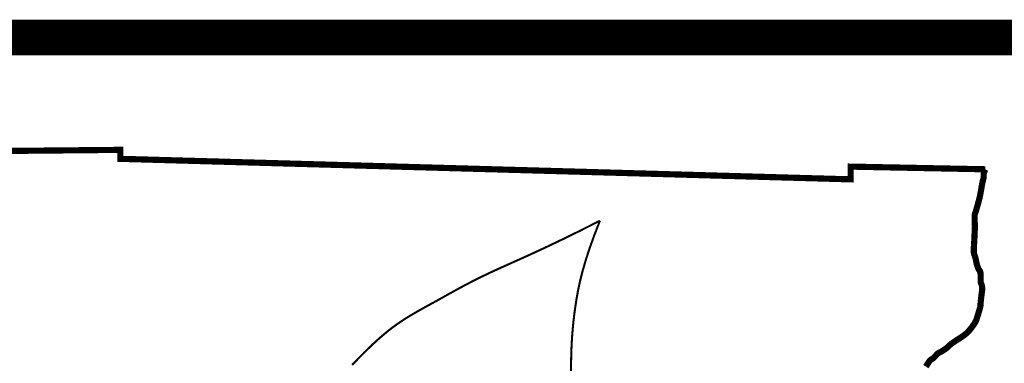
# Model space of a CAD drawing. Extents: x -404 to -170, y -388 to -86.
# Tile 192 of 195: x -219 to -188, y -330 to -319. Entities that reach past the tile are written whole.
import ezdxf

# ---------------------------------------------------------------- set-up
doc = ezdxf.new("R2010")
doc.units = 0
doc.header["$LTSCALE"] = 8
doc.header["$MEASUREMENT"] = 0
for name, color, linetype in [('BELMONT-BORDER', 5, 'CONTINUOUS'), ('BORDER', 252, 'CONTINUOUS'), ('FACE', 160, 'CONTINUOUS')]:
    doc.layers.add(name, color=color, linetype=linetype)

msp = doc.modelspace()

# ---------------------------------------------------------------- linework, layer by layer
at = {"layer": 'BELMONT-BORDER', "color": 7, "const_width": 0.18992}
msp.add_lwpolyline([(-223.07273, -348.93186), (-222.83077, -323.21755), (-215.48176, -323.14724), (-215.4784, -323.42273), (-193.06729, -324.0527), (-193.06541, -323.66206), (-188.93111, -323.74378)], dxfattribs=at)
msp.add_lwpolyline([(-190.75896, -329.80341, -0.00266687), (-190.67541, -329.67498, -0.00727141), (-190.64384, -329.62849, -0.12202448), (-190.59705, -329.58771, 0.06796122), (-190.50662, -329.52455, 0.05840065), (-190.4411, -329.44813, -0.0934434), (-190.39669, -329.40309, -0.04410508), (-190.34188, -329.37186, 0.03269041), (-190.26705, -329.33146, 0.00898699), (-190.15326, -329.25716, 0.02032326), (-190.10493, -329.22141, 0.03893076), (-190.05562, -329.17496, -0.03916137), (-190.00631, -329.12851, -0.01218296), (-189.92767, -329.06837, -0.01170274), (-189.84291, -329.00975, -0.00909748), (-189.77438, -328.96646, 0.00794189), (-189.69578, -328.91704, 0.01158082), (-189.6321, -328.87346, 0.00833342), (-189.5461, -328.80942, 0.04082257), (-189.47437, -328.74415, 0.02220158), (-189.35875, -328.60867, 0.02813462), (-189.25097, -328.45309, 0.05512733), (-189.20978, -328.36547, 0.00501756), (-189.18199, -328.28139, 0.00350937), (-189.1443, -328.16051, 0.00257609), (-189.09506, -327.9955, 0.02143079), (-189.09009, -327.9754, 0.04211089), (-189.08256, -327.91015, -0.02204034), (-189.07318, -327.78517, -0.00034506), (-189.05866, -327.66443, -0.00045356), (-189.04747, -327.57258, -0.00305533), (-189.03977, -327.51291, 0.00307404), (-189.03207, -327.45324, 0.04622666), (-189.03083, -327.41153, 0.02153659), (-189.04026, -327.32261, 0.07433117), (-189.06157, -327.25304, -0.09116268), (-189.07708, -327.1956, -0.03858463), (-189.07735, -327.13854, 0.02451884), (-189.07526, -327.04885, 0.01372973), (-189.08102, -326.94048, 0.038329), (-189.08712, -326.90203, 0.11985304), (-189.11232, -326.85272, -0.08659486), (-189.15134, -326.78736, -0.01057673), (-189.18271, -326.69988, -0.01812915), (-189.19806, -326.64787, -0.01643079), (-189.21509, -326.57092, 0.01300916), (-189.23593, -326.47359, 0.03536063), (-189.26677, -326.37655, -0.05580902), (-189.28381, -326.3142, -0.03643615), (-189.28873, -326.25481, -0.01756716), (-189.28558, -326.13136, -0.00390124), (-189.27745, -326.01269, 0.00751497), (-189.27368, -325.95106, 0.00080777), (-189.26822, -325.82857, -0.00052128), (-189.26277, -325.70608, -0.00175062), (-189.25804, -325.6097, 0.00369668), (-189.2533, -325.51333, 0.02913733), (-189.25417, -325.46095, -0.01124531), (-189.26127, -325.32549, -0.01011691), (-189.26278, -325.16871, -0.05304064), (-189.2593, -325.13893, -0.03579146), (-189.24648, -325.09663, 0.0211894), (-189.22278, -325.02589, 0.00099541), (-189.18389, -324.89008, 0.00165896), (-189.16098, -324.80847, 0.00327678), (-189.11912, -324.65346, 0.0090951), (-189.10543, -324.59725, 0.00905758), (-189.09358, -324.53963, 0.00244305), (-189.05461, -324.32506, 0.0028681), (-189.04188, -324.25049, -0.00264727), (-189.02914, -324.17591, -0.03309181), (-189.0114, -324.10357, 0.02712489), (-188.98871, -324.01562, 0.05682965), (-188.98478, -323.96929, -0.03083124), (-188.98198, -323.88381, -0.06357875), (-188.96937, -323.82779, -0.03945296), (-188.93111, -323.74378)], format="xyb", dxfattribs=at)
at = {"layer": 'BORDER', "color": 7, "const_width": 1.09959}
msp.add_lwpolyline([(-390.01873, -319.69892), (-183.84595, -319.69892)], dxfattribs=at)
at = {"layer": 'FACE', "color": 7, "const_width": 0.06331}
for points in [[(-200.76121, -325.3237), (-201.38447, -325.63772), (-201.93361, -325.90684), (-202.41651, -326.13695), (-202.84103, -326.33398), (-203.21507, -326.50381), (-203.54651, -326.65238), (-203.84323, -326.78557), (-204.11312, -326.9093), (-204.36306, -327.02851), (-204.59606, -327.14425), (-204.81411, -327.2566), (-205.01922, -327.36562), (-205.2134, -327.47142), (-205.39864, -327.57406), (-205.57697, -327.67362), (-205.75037, -327.77018), (-205.92052, -327.864), (-206.08775, -327.95599), (-206.25207, -328.04725), (-206.41347, -328.13887), (-206.57196, -328.23195), (-206.72752, -328.32758), (-206.88017, -328.42686), (-207.0299, -328.53087), (-207.17671, -328.64039), (-207.3206, -328.75491), (-207.46157, -328.8736), (-207.59963, -328.99561), (-207.73476, -329.12013), (-207.86698, -329.24631), (-207.99628, -329.37332), (-208.12266, -329.50033), (-208.24624, -329.62691), (-208.36758, -329.75421)], [(-200.76121, -325.3237), (-200.93746, -325.77675), (-201.08286, -326.18306), (-201.20108, -326.54795), (-201.29578, -326.87671), (-201.37062, -327.17467), (-201.42927, -327.44712), (-201.47538, -327.69936), (-201.51263, -327.93672), (-201.54412, -328.16404), (-201.57075, -328.38438), (-201.59285, -328.60034), (-201.61075, -328.81452), (-201.62481, -329.02954), (-201.63534, -329.24799), (-201.64269, -329.47249), (-201.6472, -329.70563), (-201.64927, -329.9492)]]:
    msp.add_lwpolyline(points, dxfattribs=at)

doc.saveas('drawing.dxf')
